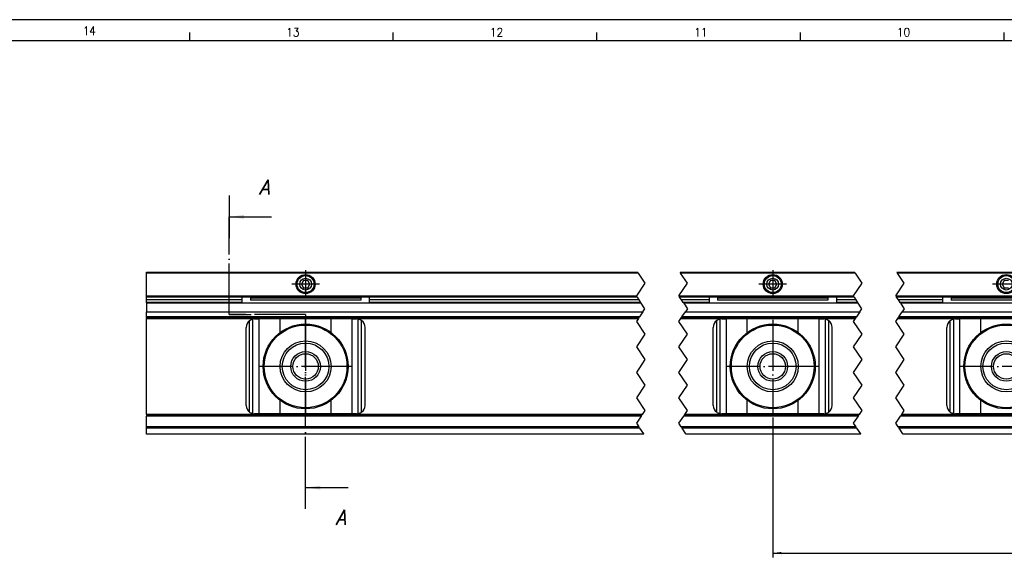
# Model space of a CAD drawing. Header units: inches. Extents: x -381 to 2260, y -418 to 176.
# Tile 15 of 24: x -209 to 23, y 49 to 176. Entities that reach past the tile are written whole.
import ezdxf

# ---------------------------------------------------------------- set-up
doc = ezdxf.new("R2010")
doc.units = ezdxf.units.IN
doc.linetypes.add('DOT_CENTER', pattern=[14, 12, -1, 0, -1])
doc.layers.add('1', color=7, linetype='Continuous')
doc.styles.add('CONVERTER_11', font='txt.shx', dxfattribs={"width": 0.9})
doc.styles.add('CONVERTER_14', font='txt.shx', dxfattribs={"width": 0.9, "oblique": 15})
doc.dimstyles.new('ME10_DIM_51', dxfattribs={"dimtxt": 2, "dimasz": 2, "dimexe": 1, "dimexo": 1, "dimgap": 1, "dimtad": 1, "dimdsep": 46, "dimtxsty": 'CONVERTER_11', "dimsah": 1, "dimcen": 0.09, "dimclrd": 2, "dimclre": 2, "dimclrt": 2, "dimadec": 0, "dimazin": 0, "dimtol": 1, "dimtp": 0.5, "dimtm": 0.5, "dimtfac": 0.75, "dimtdec": 1, "dimtix": 1, "dimtmove": 0, "dimatfit": 3, "dimfxl": 1, "dimtolj": 1, "dimtzin": 0, "dimarcsym": 0})
doc.dimstyles.get("Standard").update_dxf_attribs({"dimtxt": 0.18, "dimasz": 0.18, "dimexe": 0.18, "dimexo": 0.0625, "dimgap": 0.09, "dimtad": 0, "dimtih": 1, "dimtoh": 1, "dimdec": 4, "dimzin": 0, "dimdsep": 46, "dimtxsty": 'Standard', "dimcen": 0.09, "dimadec": 0, "dimazin": 0, "dimtfac": 1, "dimtdec": 4, "dimtofl": 0, "dimtmove": 0, "dimatfit": 3, "dimfxl": 1, "dimtolj": 1, "dimtzin": 0, "dimarcsym": 0})

# ---------------------------------------------------------------- blocks, each defined once
blk = doc.blocks.new('Marco_a1', base_point=(38.87, -121.38))
at = {"layer": '1', "color": 2, "linetype": 'Continuous'}
for p, q in [((458.87, 175.62), (-381.13, 175.62)), ((-169.37, 172.62), (-169.37, 170.62)), ((-121.43, 172.62), (-121.43, 170.62)), ((-73.48, 172.62), (-73.48, 170.62)), ((-25.54, 172.62), (-25.54, 170.62)), ((22.4, 172.62), (22.4, 170.62))]:
    blk.add_line(p, q, dxfattribs=at)
at = {"layer": '1', "color": 7, "linetype": 'Continuous'}
blk.add_line((453.87, 170.62), (-361.13, 170.62), dxfattribs=at)
at = {"layer": '1', "color": 2, "char_height": 2, "attachment_point": 4, "line_spacing_factor": 1.20048, "style": 'CONVERTER_11'}
for s, insert in [('14', (-194.47, 172.98)), ('13', (-146.55, 172.65)), ('12', (-98.59, 172.65)), ('11', (-50.5, 172.65)), ('10', (-2.74, 172.65))]:
    blk.add_mtext(s, dxfattribs=dict(at, insert=insert))
blk = doc.blocks.new('Top', base_point=(38.87, -121.38))
blk.add_blockref('Marco_a1', (38.87, -121.38))
blk = doc.blocks.new('_dummy_frame', base_point=(-381.13, -418.38))
blk.add_blockref('Top', (38.87, -121.38))
blk = doc.blocks.new('SOPORTE_SV_1340__21', base_point=(-179.5, 77.9))
at = {"color": 7, "linetype": 'Continuous'}
for p, q in [((-179.5, 115.9), (-179.5, 116.1)), ((-179.5, 116.1), (-63.84, 116.1)), ((-53.84, 116.1), (-12.76, 116.1)), ((-2.76, 116.1), (52.63, 116.1)), ((-179.5, 110.5), (-179.5, 115.9)), ((-63.71, 115.9), (-179.5, 115.9)), ((-142.5, 114.17), (-143, 113.3)), ((-141.5, 114.17), (-142.5, 114.17)), ((-141, 113.3), (-141.5, 114.17)), ((-12.63, 115.9), (-53.71, 115.9)), ((-32.5, 114.17), (-33, 113.3)), ((-31.5, 114.17), (-32.5, 114.17)), ((-31, 113.3), (-31.5, 114.17)), ((52.76, 115.9), (-2.63, 115.9)), ((22.5, 114.17), (22, 113.3)), ((23.5, 114.17), (22.5, 114.17)), ((-143, 113.3), (-142.5, 112.43)), ((-142.5, 112.43), (-141.5, 112.43)), ((-141.5, 112.43), (-141, 113.3)), ((-33, 113.3), (-32.5, 112.43)), ((-32.5, 112.43), (-31.5, 112.43)), ((-31.5, 112.43), (-31, 113.3)), ((22, 113.3), (22.5, 112.43)), ((22.5, 112.43), (23.5, 112.43)), ((-179.5, 110.3), (-179.5, 110.5)), ((-179.5, 110.5), (-64.11, 110.5)), ((-179.5, 110.22), (-179.5, 110.3)), ((-179.5, 110.3), (-63.97, 110.3)), ((-179.5, 109.6), (-179.5, 110.22)), ((-179.5, 109), (-179.5, 109.6)), ((-157, 109.6), (-179.5, 109.6)), ((-179.5, 109), (-179.5, 108.8)), ((-157, 109), (-179.5, 109)), ((-157, 110.3), (-157, 108.8)), ((-155, 110.3), (-155, 109.97)), ((-129, 109.97), (-155, 109.97)), ((-155, 109.97), (-155, 109.5)), ((-129, 109.5), (-155, 109.5)), ((-129, 110.3), (-129, 109.97)), ((-129, 109.97), (-129, 109.5)), ((-127, 110.3), (-127, 108.8)), ((-63.51, 109.6), (-127, 109.6)), ((-63.11, 109), (-127, 109)), ((-54.11, 110.5), (-13.03, 110.5)), ((-53.97, 110.3), (-12.89, 110.3)), ((-47, 109.6), (-53.51, 109.6)), ((-47, 109), (-53.11, 109)), ((-47, 110.3), (-47, 108.8)), ((-45, 110.3), (-45, 109.97)), ((-45, 109.97), (-45, 109.5)), ((-19, 109.97), (-45, 109.97)), ((-19, 109.5), (-45, 109.5)), ((-19, 110.3), (-19, 109.97)), ((-19, 109.97), (-19, 109.5)), ((-17, 110.3), (-17, 108.8)), ((-12.43, 109.6), (-17, 109.6)), ((-12.03, 109), (-17, 109)), ((-3.03, 110.5), (52.36, 110.5)), ((-2.89, 110.3), (52.5, 110.3)), ((8, 109.6), (-2.43, 109.6)), ((8, 109), (-2.03, 109)), ((8, 110.3), (8, 108.8)), ((10, 110.3), (10, 109.97)), ((10, 109.97), (10, 109.5)), ((36, 109.97), (10, 109.97)), ((36, 109.5), (10, 109.5)), ((-179.5, 108.8), (-179.5, 106.8)), ((-62.97, 108.8), (-179.5, 108.8)), ((-179.5, 105.6), (-179.5, 106.8)), ((-179.5, 106.8), (-62.57, 106.8)), ((-11.89, 108.8), (-52.97, 108.8)), ((-52.57, 106.8), (-11.49, 106.8)), ((53.5, 108.8), (-1.89, 108.8)), ((-1.49, 106.8), (53.9, 106.8)), ((-179.5, 105.4), (-179.5, 105.6)), ((-63.37, 105.6), (-179.5, 105.6)), ((-179.5, 105.4), (-179.5, 105.2)), ((-179.5, 105.4), (-63.51, 105.4)), ((-179.5, 105.2), (-63.64, 105.2)), ((-179.5, 82.6), (-179.5, 105.2)), ((-155.2, 104.7), (-155.05, 104.8)), ((-155.2, 83.1), (-155.2, 104.7)), ((-155.05, 104.8), (-154.81, 104.93)), ((-154.81, 104.93), (-154.76, 104.95)), ((-154.76, 104.95), (-154.74, 104.96)), ((-154.74, 104.96), (-154.6, 105.01)), ((-154.6, 105.01), (-154.45, 105.05)), ((-154.45, 105.05), (-154.4, 105.06)), ((-154, 105.1), (-154.4, 105.06)), ((-154.4, 82.74), (-154.4, 105.06)), ((-154, 105.1), (-152.93, 105.1)), ((-148.01, 105.1), (-152.93, 105.1)), ((-152.93, 82.7), (-152.93, 105.1)), ((-148.01, 101.89), (-148.01, 105.1)), ((-135.99, 105.1), (-148.01, 105.1)), ((-131.07, 105.1), (-135.99, 105.1)), ((-135.99, 101.89), (-135.99, 105.1)), ((-131.07, 105.1), (-130, 105.1)), ((-131.07, 82.7), (-131.07, 105.1)), ((-129.6, 105.06), (-130, 105.1)), ((-129.6, 105.06), (-129.55, 105.05)), ((-129.6, 82.74), (-129.6, 105.06)), ((-129.55, 105.05), (-129.4, 105.01)), ((-129.4, 105.01), (-129.26, 104.96)), ((-129.26, 104.96), (-129.24, 104.95)), ((-129.24, 104.95), (-129.19, 104.93)), ((-129.19, 104.93), (-128.95, 104.8)), ((-128.95, 104.8), (-128.8, 104.7)), ((-128.8, 83.1), (-128.8, 104.7)), ((-53.64, 105.2), (-12.56, 105.2)), ((-53.51, 105.4), (-12.43, 105.4)), ((-12.29, 105.6), (-53.37, 105.6)), ((-45.2, 104.7), (-45.05, 104.8)), ((-45.2, 83.1), (-45.2, 104.7)), ((-45.05, 104.8), (-44.81, 104.93)), ((-44.81, 104.93), (-44.76, 104.95)), ((-44.76, 104.95), (-44.74, 104.96)), ((-44.74, 104.96), (-44.6, 105.01)), ((-44.6, 105.01), (-44.45, 105.05)), ((-44.45, 105.05), (-44.4, 105.06)), ((-44, 105.1), (-44.4, 105.06)), ((-44.4, 82.74), (-44.4, 105.06)), ((-44, 105.1), (-42.93, 105.1)), ((-38.01, 105.1), (-42.93, 105.1)), ((-42.93, 82.7), (-42.93, 105.1)), ((-38.01, 101.89), (-38.01, 105.1)), ((-25.99, 105.1), (-38.01, 105.1)), ((-21.07, 105.1), (-25.99, 105.1)), ((-25.99, 101.89), (-25.99, 105.1)), ((-21.07, 105.1), (-20, 105.1)), ((-21.07, 82.7), (-21.07, 105.1)), ((-19.6, 105.06), (-20, 105.1)), ((-19.6, 105.06), (-19.55, 105.05)), ((-19.6, 82.74), (-19.6, 105.06)), ((-19.55, 105.05), (-19.4, 105.01)), ((-19.4, 105.01), (-19.26, 104.96)), ((-19.26, 104.96), (-19.24, 104.95)), ((-19.24, 104.95), (-19.19, 104.93)), ((-19.19, 104.93), (-18.95, 104.8)), ((-18.95, 104.8), (-18.8, 104.7)), ((-18.8, 83.1), (-18.8, 104.7)), ((-2.56, 105.2), (52.83, 105.2)), ((-2.43, 105.4), (52.96, 105.4)), ((53.1, 105.6), (-2.29, 105.6)), ((9.8, 104.7), (9.95, 104.8)), ((9.8, 83.1), (9.8, 104.7)), ((9.95, 104.8), (10.19, 104.93)), ((10.19, 104.93), (10.24, 104.95)), ((10.24, 104.95), (10.26, 104.96)), ((10.26, 104.96), (10.4, 105.01)), ((10.4, 105.01), (10.55, 105.05)), ((10.55, 105.05), (10.6, 105.06)), ((11, 105.1), (10.6, 105.06)), ((10.6, 82.74), (10.6, 105.06)), ((11, 105.1), (12.07, 105.1)), ((16.99, 105.1), (12.07, 105.1)), ((12.07, 82.7), (12.07, 105.1)), ((16.99, 101.89), (16.99, 105.1)), ((29.01, 105.1), (16.99, 105.1)), ((-156, 84.7), (-156, 103.1)), ((-128, 84.7), (-128, 103.1)), ((-46, 84.7), (-46, 103.1)), ((-18, 84.7), (-18, 103.1)), ((9, 84.7), (9, 103.1)), ((-148.01, 82.7), (-148.01, 85.91)), ((-135.99, 82.7), (-135.99, 85.91)), ((-38.01, 82.7), (-38.01, 85.91)), ((-25.99, 82.7), (-25.99, 85.91)), ((16.99, 82.7), (16.99, 85.91)), ((-179.5, 82.6), (-179.5, 82.4)), ((-62.71, 82.6), (-179.5, 82.6)), ((-179.5, 82.4), (-179.5, 82.2)), ((-62.84, 82.4), (-179.5, 82.4)), ((-179.5, 79.63), (-179.5, 82.2)), ((-62.97, 82.2), (-179.5, 82.2)), ((-155.05, 83), (-155.2, 83.1)), ((-154.81, 82.87), (-155.05, 83)), ((-154.76, 82.85), (-154.81, 82.87)), ((-154.74, 82.84), (-154.76, 82.85)), ((-154.6, 82.79), (-154.74, 82.84)), ((-154.45, 82.75), (-154.6, 82.79)), ((-154.4, 82.74), (-154.45, 82.75)), ((-154.4, 82.74), (-154, 82.7)), ((-152.93, 82.7), (-154, 82.7)), ((-148.01, 82.7), (-152.93, 82.7)), ((-135.99, 82.7), (-148.01, 82.7)), ((-131.07, 82.7), (-135.99, 82.7)), ((-130, 82.7), (-131.07, 82.7)), ((-130, 82.7), (-129.6, 82.74)), ((-129.55, 82.75), (-129.6, 82.74)), ((-129.4, 82.79), (-129.55, 82.75)), ((-129.26, 82.84), (-129.4, 82.79)), ((-129.24, 82.85), (-129.26, 82.84)), ((-129.19, 82.87), (-129.24, 82.85)), ((-128.95, 83), (-129.19, 82.87)), ((-128.8, 83.1), (-128.95, 83)), ((-11.89, 82.2), (-52.97, 82.2)), ((-11.76, 82.4), (-52.84, 82.4)), ((-11.63, 82.6), (-52.71, 82.6)), ((-45.05, 83), (-45.2, 83.1)), ((-44.81, 82.87), (-45.05, 83)), ((-44.76, 82.85), (-44.81, 82.87)), ((-44.74, 82.84), (-44.76, 82.85)), ((-44.6, 82.79), (-44.74, 82.84)), ((-44.45, 82.75), (-44.6, 82.79)), ((-44.4, 82.74), (-44.45, 82.75)), ((-44.4, 82.74), (-44, 82.7)), ((-42.93, 82.7), (-44, 82.7)), ((-38.01, 82.7), (-42.93, 82.7)), ((-25.99, 82.7), (-38.01, 82.7)), ((-21.07, 82.7), (-25.99, 82.7)), ((-20, 82.7), (-21.07, 82.7)), ((-20, 82.7), (-19.6, 82.74)), ((-19.55, 82.75), (-19.6, 82.74)), ((-19.4, 82.79), (-19.55, 82.75)), ((-19.26, 82.84), (-19.4, 82.79)), ((-19.24, 82.85), (-19.26, 82.84)), ((-19.19, 82.87), (-19.24, 82.85)), ((-18.95, 83), (-19.19, 82.87)), ((-18.8, 83.1), (-18.95, 83)), ((53.5, 82.2), (-1.89, 82.2)), ((53.63, 82.4), (-1.76, 82.4)), ((53.76, 82.6), (-1.63, 82.6)), ((9.95, 83), (9.8, 83.1)), ((10.19, 82.87), (9.95, 83)), ((10.24, 82.85), (10.19, 82.87)), ((10.26, 82.84), (10.24, 82.85)), ((10.4, 82.79), (10.26, 82.84)), ((10.55, 82.75), (10.4, 82.79)), ((10.6, 82.74), (10.55, 82.75)), ((10.6, 82.74), (11, 82.7)), ((12.07, 82.7), (11, 82.7)), ((16.99, 82.7), (12.07, 82.7)), ((29.01, 82.7), (16.99, 82.7)), ((-63.53, 79.63), (-179.5, 79.63)), ((-179.5, 79.35), (-179.5, 79.63)), ((-179.5, 78.02), (-179.5, 79.35)), ((-63.34, 79.35), (-179.5, 79.35)), ((-12.45, 79.63), (-53.53, 79.63)), ((-12.26, 79.35), (-53.34, 79.35)), ((52.94, 79.63), (-2.45, 79.63)), ((53.13, 79.35), (-2.26, 79.35)), ((-179.5, 77.9), (-179.5, 78.02)), ((-179.5, 78.02), (-62.45, 78.02)), ((-62.37, 77.9), (-179.5, 77.9)), ((-52.45, 78.02), (-11.37, 78.02)), ((-11.29, 77.9), (-52.37, 77.9)), ((-1.37, 78.02), (54.02, 78.02)), ((54.1, 77.9), (-1.29, 77.9))]:
    blk.add_line(p, q, dxfattribs=at)
at = {"color": 2, "linetype": 'DOT_CENTER'}
for p, q in [((-63.71, 115.9), (-63.84, 116.1)), ((-53.84, 116.1), (-53.71, 115.9)), ((-12.63, 115.9), (-12.76, 116.1)), ((-2.76, 116.1), (-2.63, 115.9)), ((-63.71, 115.9), (-62.11, 113.5)), ((-52.11, 113.5), (-53.71, 115.9)), ((-12.63, 115.9), (-11.03, 113.5)), ((-1.03, 113.5), (-2.63, 115.9)), ((-62.11, 113.5), (-64.11, 110.5)), ((-54.11, 110.5), (-52.11, 113.5)), ((-11.03, 113.5), (-13.03, 110.5)), ((-3.03, 110.5), (-1.03, 113.5)), ((-63.97, 110.3), (-64.11, 110.5)), ((-63.97, 110.3), (-63.92, 110.22)), ((-63.92, 110.22), (-63.51, 109.6)), ((-63.51, 109.6), (-63.11, 109)), ((-63.11, 109), (-62.97, 108.8)), ((-54.11, 110.5), (-53.97, 110.3)), ((-53.92, 110.22), (-53.97, 110.3)), ((-53.51, 109.6), (-53.92, 110.22)), ((-53.11, 109), (-53.51, 109.6)), ((-52.97, 108.8), (-53.11, 109)), ((-12.89, 110.3), (-13.03, 110.5)), ((-12.89, 110.3), (-12.84, 110.22)), ((-12.84, 110.22), (-12.43, 109.6)), ((-12.43, 109.6), (-12.03, 109)), ((-12.03, 109), (-11.89, 108.8)), ((-3.03, 110.5), (-2.89, 110.3)), ((-2.84, 110.22), (-2.89, 110.3)), ((-2.43, 109.6), (-2.84, 110.22)), ((-2.03, 109), (-2.43, 109.6)), ((-1.89, 108.8), (-2.03, 109)), ((-62.57, 106.8), (-63.37, 105.6)), ((-62.11, 107.5), (-62.97, 108.8)), ((-62.57, 106.8), (-62.11, 107.5)), ((-53.37, 105.6), (-52.57, 106.8)), ((-52.97, 108.8), (-52.11, 107.5)), ((-52.11, 107.5), (-52.57, 106.8)), ((-11.49, 106.8), (-12.29, 105.6)), ((-11.03, 107.5), (-11.89, 108.8)), ((-11.49, 106.8), (-11.03, 107.5)), ((-2.29, 105.6), (-1.49, 106.8)), ((-1.89, 108.8), (-1.03, 107.5)), ((-1.03, 107.5), (-1.49, 106.8)), ((-63.64, 105.2), (-64.11, 104.5)), ((-64.11, 104.5), (-62.11, 101.5)), ((-63.51, 105.4), (-63.64, 105.2)), ((-63.51, 105.4), (-63.37, 105.6)), ((-54.11, 104.5), (-53.64, 105.2)), ((-52.11, 101.5), (-54.11, 104.5)), ((-53.64, 105.2), (-53.51, 105.4)), ((-53.37, 105.6), (-53.51, 105.4)), ((-12.56, 105.2), (-13.03, 104.5)), ((-13.03, 104.5), (-11.03, 101.5)), ((-12.43, 105.4), (-12.56, 105.2)), ((-12.43, 105.4), (-12.29, 105.6)), ((-3.03, 104.5), (-2.56, 105.2)), ((-1.03, 101.5), (-3.03, 104.5)), ((-2.56, 105.2), (-2.43, 105.4)), ((-2.29, 105.6), (-2.43, 105.4)), ((-62.11, 101.5), (-64.11, 98.5)), ((-54.11, 98.5), (-52.11, 101.5)), ((-11.03, 101.5), (-13.03, 98.5)), ((-3.03, 98.5), (-1.03, 101.5)), ((-64.11, 98.5), (-62.11, 95.5)), ((-52.11, 95.5), (-54.11, 98.5)), ((-13.03, 98.5), (-11.03, 95.5)), ((-1.03, 95.5), (-3.03, 98.5)), ((-62.11, 95.5), (-64.11, 92.5)), ((-54.11, 92.5), (-52.11, 95.5)), ((-11.03, 95.5), (-13.03, 92.5)), ((-3.03, 92.5), (-1.03, 95.5)), ((-64.11, 92.5), (-62.11, 89.5)), ((-52.11, 89.5), (-54.11, 92.5)), ((-13.03, 92.5), (-11.03, 89.5)), ((-1.03, 89.5), (-3.03, 92.5)), ((-62.11, 89.5), (-64.11, 86.5)), ((-54.11, 86.5), (-52.11, 89.5)), ((-11.03, 89.5), (-13.03, 86.5)), ((-3.03, 86.5), (-1.03, 89.5)), ((-64.11, 86.5), (-62.11, 83.5)), ((-52.11, 83.5), (-54.11, 86.5)), ((-13.03, 86.5), (-11.03, 83.5)), ((-1.03, 83.5), (-3.03, 86.5)), ((-62.11, 83.5), (-62.71, 82.6)), ((-52.71, 82.6), (-52.11, 83.5)), ((-11.03, 83.5), (-11.63, 82.6)), ((-1.63, 82.6), (-1.03, 83.5)), ((-62.97, 82.2), (-64.11, 80.5)), ((-62.97, 82.2), (-62.84, 82.4)), ((-62.71, 82.6), (-62.84, 82.4)), ((-54.11, 80.5), (-52.97, 82.2)), ((-52.84, 82.4), (-52.97, 82.2)), ((-52.84, 82.4), (-52.71, 82.6)), ((-11.89, 82.2), (-13.03, 80.5)), ((-11.89, 82.2), (-11.76, 82.4)), ((-11.63, 82.6), (-11.76, 82.4)), ((-3.03, 80.5), (-1.89, 82.2)), ((-1.76, 82.4), (-1.89, 82.2)), ((-1.76, 82.4), (-1.63, 82.6)), ((-64.11, 80.5), (-63.53, 79.63)), ((-63.34, 79.35), (-63.53, 79.63)), ((-63.34, 79.35), (-62.45, 78.02)), ((-53.53, 79.63), (-54.11, 80.5)), ((-53.53, 79.63), (-53.34, 79.35)), ((-52.45, 78.02), (-53.34, 79.35)), ((-13.03, 80.5), (-12.45, 79.63)), ((-12.26, 79.35), (-12.45, 79.63)), ((-12.26, 79.35), (-11.37, 78.02)), ((-2.45, 79.63), (-3.03, 80.5)), ((-2.45, 79.63), (-2.26, 79.35)), ((-1.37, 78.02), (-2.26, 79.35)), ((-62.37, 77.9), (-62.45, 78.02)), ((-52.45, 78.02), (-52.37, 77.9)), ((-11.29, 77.9), (-11.37, 78.02)), ((-1.37, 78.02), (-1.29, 77.9))]:
    blk.add_line(p, q, dxfattribs=at)
at = {"color": 7, "linetype": 'Continuous'}
for centre, radius in [((-142, 113.3), 2.25), ((-142, 113.3), 2), ((-142, 113.3), 1.39), ((-32, 113.3), 2.25), ((-32, 113.3), 2), ((-32, 113.3), 1.39), ((23, 113.3), 2.25), ((23, 113.3), 2), ((23, 113.3), 1.39), ((-142, 93.9), 10), ((-142, 93.9), 9.75), ((-32, 93.9), 10), ((-32, 93.9), 9.75), ((23, 93.9), 10), ((23, 93.9), 9.75), ((-142, 93.9), 6), ((-32, 93.9), 6), ((23, 93.9), 6), ((-142, 93.9), 5.5), ((-142, 93.9), 3.5), ((-32, 93.9), 5.5), ((-32, 93.9), 3.5), ((23, 93.9), 5.5), ((23, 93.9), 3.5), ((-142, 93.9), 3), ((-32, 93.9), 3), ((23, 93.9), 3)]:
    blk.add_circle(centre, radius, dxfattribs=at)
for centre, start, end in [((-154, 103.1), 126.8699, 180), ((-130, 103.1), 0, 53.1301), ((-44, 103.1), 126.8699, 180), ((-20, 103.1), 0, 53.1301), ((11, 103.1), 126.8699, 180), ((-154, 84.7), 180, 233.1301), ((-130, 84.7), 306.8699, 0), ((-44, 84.7), 180, 233.1301), ((-20, 84.7), 306.8699, 0), ((11, 84.7), 180, 233.1301)]:
    blk.add_arc(centre, 2, start, end, dxfattribs=at)
at = {"layer": '1', "color": 2, "linetype": 'DOT_CENTER'}
for p, q in [((-142, 116.55), (-142, 110.05)), ((-32, 116.55), (-32, 110.05)), ((-138.75, 113.3), (-145.25, 113.3)), ((-28.75, 113.3), (-35.25, 113.3)), ((26.25, 113.3), (19.75, 113.3)), ((-142, 104.9), (-142, 82.9)), ((-32, 104.9), (-32, 82.9)), ((-131, 93.9), (-153, 93.9)), ((-21, 93.9), (-43, 93.9)), ((34, 93.9), (12, 93.9))]:
    blk.add_line(p, q, dxfattribs=at)
blk = doc.blocks.new('*D112')
at = {"layer": '1', "color": 2, "linetype": 'Continuous'}
for p, q in [((108, 94.9), (108, 48.91)), ((-32, 81.9), (-32, 48.91)), ((-32, 49.91), (108, 49.91))]:
    blk.add_line(p, q, dxfattribs=at)
at = {"layer": '1', "color": 2}
for points in [[(-30, 50.18), (-30, 49.65), (-32, 49.91)], [(106, 49.65), (106, 50.18), (108, 49.91)]]:
    blk.add_solid(points, dxfattribs=at)
at = {"layer": '1', "color": 2, "insert": (37.13, 50.91), "char_height": 2, "attachment_point": 7, "rotation": 0.0001, "line_spacing_factor": 0.60024, "style": 'CONVERTER_11'}
blk.add_mtext('\\C2;400\\C2;\\H1.5;{\\Fgdt;`}0.5', dxfattribs=at)
blk = doc.blocks.new('A-A__20', base_point=(-110, 0))
at = {"layer": '1', "color": 2, "linetype": 'DOT_CENTER'}
for p, q in [((-160, 106.15), (-160, 129.15)), ((-142, 106.15), (-160, 106.15)), ((-142, 65.34), (-142, 106.15))]:
    blk.add_line(p, q, dxfattribs=at)
at = {"layer": '1', "color": 2}
for points in [[(-156.5, 129.61), (-156.5, 128.69), (-160, 129.15)], [(-138.5, 65.8), (-138.5, 64.88), (-142, 65.34)]]:
    blk.add_solid(points, dxfattribs=at)
at = {"layer": '1', "color": 7, "char_height": 3.5, "attachment_point": 5, "line_spacing_factor": 1.20048, "style": 'CONVERTER_14'}
for insert in [(-151.75, 136.15), (-133.75, 58.34)]:
    blk.add_mtext('A', dxfattribs=dict(at, insert=insert))
at = {"layer": '1', "color": 2, "linetype": 'Continuous', "has_arrowhead": 0}
for points in [[(-160, 134.15), (-160, 129.15)], [(-160, 129.15), (-150, 129.15)], [(-160, 129.15), (-160, 124.15)], [(-160, 106.15), (-160, 111.15)], [(-160, 106.15), (-155, 106.15)], [(-142, 106.15), (-147, 106.15)], [(-142, 106.15), (-142, 101.15)], [(-142, 65.34), (-142, 70.34)], [(-142, 65.34), (-132, 65.34)], [(-142, 60.34), (-142, 65.34)]]:
    blk.add_leader(points, dimstyle='Standard', dxfattribs=at)
blk = doc.blocks.new('Alzado2', base_point=(-42, 97))
blk.add_blockref('SOPORTE_SV_1340__21', (-179.5, 77.9))
at = {"layer": '1'}
blk.add_blockref('A-A__20', (-110, 0), dxfattribs=at)
dim = blk.add_linear_dim(base=(-32, 49.913), p1=(108.001, 95.9), p2=(-32, 82.9), dimstyle='ME10_DIM_51', dxfattribs=at)
dim.commit()
dim.dimension.update_dxf_attribs({"geometry": '*D112', "text_midpoint": (41.924, 51.913), "text_rotation": 0.00014})

msp = doc.modelspace()

# ---------------------------------------------------------------- block references
msp.add_blockref('Alzado2', (-42, 97))
at = {"layer": '1'}
msp.add_blockref('_dummy_frame', (-381.13, -418.38), dxfattribs=at)

doc.saveas('drawing.dxf')
